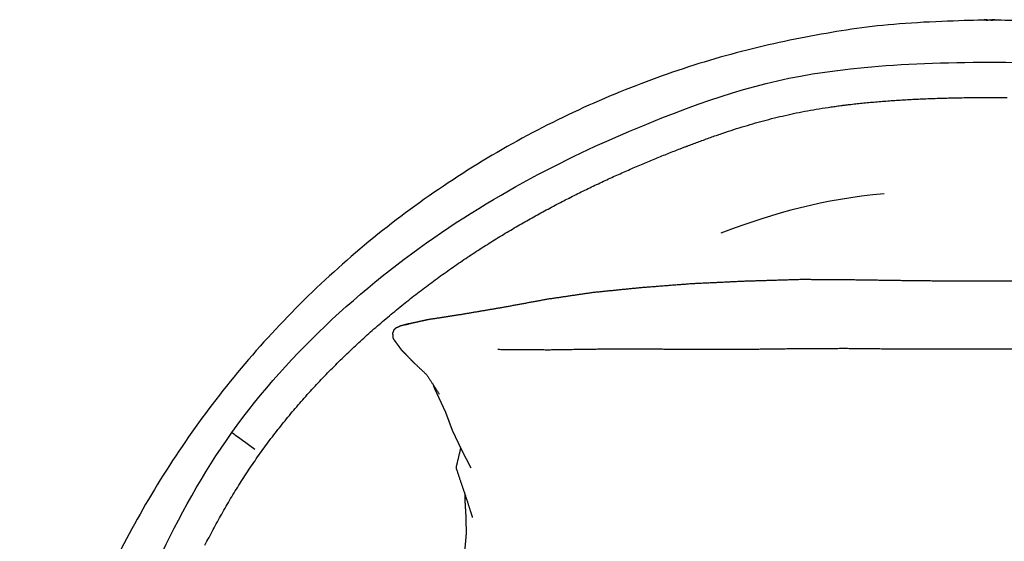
# Model space of a CAD drawing. Header units: millimetres. Extents: x -429 to 783, y -778 to 171.
# Tile 210 of 219: x 389 to 436, y 146 to 171. Entities that reach past the tile are written whole.
import ezdxf

# ---------------------------------------------------------------- set-up
doc = ezdxf.new("R2010")
doc.units = ezdxf.units.MM
doc.layers.get('0').update_dxf_attribs({"true_color": 0x000000})

msp = doc.modelspace()

# ---------------------------------------------------------------- linework, layer by layer
at = {"linetype": 'Continuous', "lineweight": -3}
for points in [[(430.931, 155.127), (435.352, 155.127)], [(435.352, 155.127), (439.772, 155.127)], [(410.805, 149.472), (410.368, 150.326), (409.921, 151.252), (409.613, 152.118), (409.082, 153.236), (409.032, 153.39)]]:
    msp.add_lwpolyline(points, dxfattribs=at)
for points, weights, knots in [([(435.352, 170.7), (435.3, 170.7), (435.249, 170.7), (393.956, 170.7), (389.428, 129.656)], [0.999148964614, 0.999573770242, 1, 0.744866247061, 1], [674.596953, 674.596953, 674.596953, 675.722063, 675.722063, 1349.193905, 1349.193905, 1349.193905]), ([(481.276, 129.656), (476.748, 170.7), (435.454, 170.7), (435.403, 170.7), (435.352, 170.7)], [1, 0.744866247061, 1, 0.999573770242, 0.999148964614], [0, 0, 0, 673.471842, 673.471842, 674.596953, 674.596953, 674.596953])]:
    msp.add_rational_spline(points, weights, degree=2, knots=knots, dxfattribs=at)
for points in [[(420.432, 166.29), (423.529, 167.475), (425.912, 168.128), (429.422, 168.454)], [(429.422, 168.454), (431.206, 168.62), (433.281, 168.702), (435.352, 168.699)], [(435.352, 168.699), (437.422, 168.702), (439.497, 168.62), (441.281, 168.454)], [(431.294, 166.919), (431.409, 166.926), (431.524, 166.933), (431.639, 166.939)], [(431.639, 166.939), (431.756, 166.945), (431.873, 166.951), (431.989, 166.956)], [(431.989, 166.956), (432.107, 166.962), (432.224, 166.967), (432.342, 166.972)], [(432.342, 166.972), (432.461, 166.977), (432.58, 166.982), (432.699, 166.986)], [(432.699, 166.986), (432.819, 166.99), (432.938, 166.994), (433.058, 166.998)], [(433.058, 166.998), (433.179, 167.002), (433.299, 167.005), (433.42, 167.008)], [(433.42, 167.008), (433.541, 167.011), (433.662, 167.014), (433.783, 167.017)], [(433.783, 167.017), (433.905, 167.019), (434.027, 167.021), (434.149, 167.023)], [(434.149, 167.023), (434.271, 167.025), (434.393, 167.027), (434.515, 167.028)], [(434.515, 167.028), (434.638, 167.029), (434.76, 167.03), (434.883, 167.03)], [(434.883, 167.03), (435.005, 167.031), (435.128, 167.031), (435.25, 167.031)], [(435.25, 167.031), (435.284, 167.031), (435.318, 167.031), (435.352, 167.031)], [(435.352, 167.031), (435.385, 167.031), (435.419, 167.031), (435.453, 167.031)], [(435.453, 167.031), (435.576, 167.031), (435.698, 167.031), (435.821, 167.03)], [(435.821, 167.03), (435.943, 167.03), (436.066, 167.029), (436.188, 167.028)], [(426.74, 166.4), (426.922, 166.433), (427.102, 166.465), (427.284, 166.495)], [(427.284, 166.495), (427.471, 166.526), (427.661, 166.555), (427.848, 166.582)], [(428.717, 166.697), (428.817, 166.709), (428.917, 166.721), (429.017, 166.732)], [(429.017, 166.732), (429.12, 166.743), (429.223, 166.754), (429.326, 166.764)], [(429.326, 166.764), (429.43, 166.775), (429.534, 166.785), (429.638, 166.795)], [(429.638, 166.795), (429.639, 166.795), (429.64, 166.795), (429.641, 166.795)], [(429.641, 166.795), (429.747, 166.805), (429.853, 166.814), (429.959, 166.823)], [(429.959, 166.823), (430.067, 166.832), (430.176, 166.842), (430.284, 166.85)], [(430.284, 166.85), (430.395, 166.859), (430.505, 166.867), (430.616, 166.875)], [(430.616, 166.875), (430.728, 166.883), (430.84, 166.891), (430.952, 166.898)], [(430.952, 166.898), (431.066, 166.906), (431.18, 166.913), (431.294, 166.919)], [(409.751, 160.87), (413.525, 163.387), (417.335, 165.105), (420.432, 166.29)], [(424.654, 165.928), (424.824, 165.974), (424.995, 166.018), (425.166, 166.061)], [(425.166, 166.061), (425.337, 166.103), (425.51, 166.143), (425.683, 166.183)], [(425.683, 166.183), (425.857, 166.222), (426.03, 166.26), (426.205, 166.296)], [(426.205, 166.296), (426.383, 166.333), (426.562, 166.367), (426.74, 166.4)], [(423.122, 165.472), (423.292, 165.528), (423.463, 165.581), (423.634, 165.634)], [(423.634, 165.634), (423.804, 165.686), (423.974, 165.738), (424.145, 165.787)], [(424.145, 165.787), (424.314, 165.836), (424.484, 165.882), (424.654, 165.928)], [(421.535, 164.917), (421.715, 164.984), (421.895, 165.05), (422.076, 165.115)], [(422.076, 165.115), (422.251, 165.177), (422.426, 165.238), (422.601, 165.298)], [(422.601, 165.298), (422.775, 165.357), (422.948, 165.416), (423.122, 165.472)], [(420.425, 164.495), (420.519, 164.532), (420.614, 164.569), (420.709, 164.605)], [(420.99, 164.713), (421.005, 164.719), (421.02, 164.725), (421.035, 164.73)], [(419.249, 164.02), (419.348, 164.061), (419.448, 164.102), (419.547, 164.143)], [(419.547, 164.143), (419.646, 164.183), (419.745, 164.224), (419.844, 164.264)], [(419.844, 164.264), (419.941, 164.303), (420.038, 164.342), (420.135, 164.38)], [(420.135, 164.38), (420.232, 164.419), (420.328, 164.457), (420.425, 164.495)], [(418.332, 163.629), (418.435, 163.674), (418.538, 163.719), (418.641, 163.763)], [(418.641, 163.763), (418.742, 163.807), (418.844, 163.85), (418.946, 163.893)], [(418.946, 163.893), (419.047, 163.935), (419.148, 163.978), (419.249, 164.02)], [(417.072, 163.061), (417.178, 163.111), (417.285, 163.16), (417.391, 163.209)], [(417.391, 163.209), (417.496, 163.257), (417.602, 163.305), (417.707, 163.352)], [(417.707, 163.352), (417.812, 163.399), (417.916, 163.446), (418.021, 163.493)], [(418.021, 163.493), (418.125, 163.539), (418.228, 163.584), (418.332, 163.629)], [(416.102, 162.598), (416.211, 162.651), (416.319, 162.703), (416.427, 162.756)], [(416.427, 162.756), (416.535, 162.808), (416.643, 162.859), (416.751, 162.911)], [(416.751, 162.911), (416.858, 162.961), (416.965, 163.011), (417.072, 163.061)], [(415.415, 162.254), (415.425, 162.259), (415.436, 162.265), (415.446, 162.27)], [(415.446, 162.27), (415.555, 162.326), (415.665, 162.381), (415.775, 162.435)], [(415.775, 162.435), (415.884, 162.49), (415.993, 162.544), (416.102, 162.598)], [(430.368, 162.473), (427.412, 162.185), (425.349, 161.609), (422.636, 160.606)], [(414.449, 161.749), (414.56, 161.809), (414.671, 161.868), (414.783, 161.927)], [(414.783, 161.927), (414.893, 161.985), (415.004, 162.043), (415.115, 162.1)], [(415.115, 162.1), (415.215, 162.152), (415.315, 162.203), (415.415, 162.254)], [(413.441, 161.193), (413.553, 161.256), (413.665, 161.319), (413.778, 161.382)], [(413.778, 161.382), (413.89, 161.444), (414.002, 161.506), (414.114, 161.568)], [(414.114, 161.568), (414.226, 161.629), (414.337, 161.689), (414.449, 161.749)], [(399.472, 151.157), (402.238, 155.037), (405.976, 158.353), (409.751, 160.87)], [(412.764, 160.801), (412.877, 160.867), (412.99, 160.933), (413.103, 160.999)], [(413.103, 160.999), (413.215, 161.064), (413.328, 161.129), (413.441, 161.193)], [(412.085, 160.392), (412.198, 160.461), (412.311, 160.53), (412.425, 160.598)], [(412.425, 160.598), (412.538, 160.666), (412.651, 160.734), (412.764, 160.801)], [(411.063, 159.746), (411.176, 159.82), (411.29, 159.893), (411.404, 159.966)], [(411.404, 159.966), (411.517, 160.038), (411.631, 160.11), (411.744, 160.181)], [(411.744, 160.181), (411.858, 160.252), (411.971, 160.322), (412.085, 160.392)], [(410.382, 159.293), (410.495, 159.37), (410.609, 159.446), (410.723, 159.522)], [(410.723, 159.522), (410.724, 159.523), (410.726, 159.524), (410.727, 159.525)], [(410.727, 159.525), (410.839, 159.599), (410.951, 159.673), (411.063, 159.746)], [(409.702, 158.822), (409.815, 158.902), (409.928, 158.982), (410.042, 159.06)], [(410.042, 159.06), (410.155, 159.138), (410.268, 159.216), (410.382, 159.293)], [(409.024, 158.334), (409.137, 158.416), (409.25, 158.499), (409.363, 158.581)], [(409.363, 158.581), (409.475, 158.662), (409.589, 158.742), (409.702, 158.822)], [(408.351, 157.828), (408.463, 157.913), (408.575, 157.999), (408.687, 158.083)], [(408.687, 158.083), (408.799, 158.167), (408.912, 158.251), (409.024, 158.334)], [(408.016, 157.569), (408.127, 157.656), (408.239, 157.742), (408.351, 157.828)], [(407.351, 157.038), (407.461, 157.127), (407.572, 157.216), (407.683, 157.305)], [(407.683, 157.305), (407.793, 157.393), (407.904, 157.481), (408.016, 157.569)], [(406.693, 156.49), (406.802, 156.582), (406.911, 156.674), (407.021, 156.765)], [(407.021, 156.765), (407.131, 156.857), (407.24, 156.947), (407.351, 157.038)], [(406.044, 155.926), (406.151, 156.021), (406.259, 156.115), (406.367, 156.21)], [(406.367, 156.21), (406.476, 156.303), (406.584, 156.397), (406.693, 156.49)], [(405.723, 155.638), (405.83, 155.734), (405.936, 155.83), (406.044, 155.926)], [(405.09, 155.05), (405.194, 155.149), (405.299, 155.248), (405.405, 155.346)], [(405.405, 155.346), (405.51, 155.444), (405.617, 155.541), (405.723, 155.638)], [(404.777, 154.751), (404.881, 154.851), (404.985, 154.951), (405.09, 155.05)], [(404.162, 154.141), (404.264, 154.244), (404.366, 154.346), (404.468, 154.447)], [(404.468, 154.447), (404.571, 154.549), (404.674, 154.651), (404.777, 154.751)], [(403.86, 153.83), (403.96, 153.934), (404.061, 154.038), (404.162, 154.141)], [(403.267, 153.198), (403.365, 153.304), (403.463, 153.41), (403.562, 153.516)], [(403.562, 153.516), (403.66, 153.621), (403.76, 153.726), (403.86, 153.83)], [(402.976, 152.876), (403.072, 152.984), (403.17, 153.091), (403.267, 153.198)], [(402.408, 152.223), (402.501, 152.333), (402.596, 152.442), (402.69, 152.551)], [(402.69, 152.551), (402.785, 152.66), (402.88, 152.769), (402.976, 152.876)], [(402.131, 151.891), (402.223, 152.002), (402.315, 152.113), (402.408, 152.223)], [(401.59, 151.217), (401.679, 151.33), (401.768, 151.443), (401.858, 151.556)], [(401.858, 151.556), (401.948, 151.668), (402.039, 151.78), (402.131, 151.891)], [(393.666, 139.366), (394.915, 142.835), (396.707, 147.278), (399.472, 151.157)], [(399.564, 151.09), (399.501, 151.136), (399.472, 151.157), (399.472, 151.157)], [(400.561, 150.366), (399.879, 150.862), (399.672, 151.012), (399.564, 151.09)], [(401.327, 150.875), (401.414, 150.99), (401.502, 151.103), (401.59, 151.217)], [(401.07, 150.53), (401.155, 150.645), (401.241, 150.761), (401.327, 150.875)], [(400.572, 149.83), (400.653, 149.947), (400.734, 150.064), (400.817, 150.18)], [(400.817, 150.18), (400.817, 150.181), (400.817, 150.181), (400.818, 150.181)], [(400.818, 150.181), (400.901, 150.298), (400.985, 150.414), (401.07, 150.53)], [(400.33, 149.475), (400.41, 149.594), (400.49, 149.712), (400.572, 149.83)], [(400.095, 149.118), (400.172, 149.237), (400.251, 149.357), (400.33, 149.475)], [(399.639, 148.396), (399.713, 148.517), (399.788, 148.638), (399.864, 148.758)], [(399.864, 148.758), (399.94, 148.879), (400.017, 148.998), (400.095, 149.118)], [(399.418, 148.033), (399.491, 148.155), (399.565, 148.276), (399.639, 148.396)], [(399.204, 147.668), (399.275, 147.79), (399.346, 147.912), (399.418, 148.033)], [(398.993, 147.301), (399.063, 147.424), (399.133, 147.546), (399.204, 147.668)], [(398.588, 146.565), (398.654, 146.688), (398.721, 146.811), (398.788, 146.933)], [(398.788, 146.933), (398.856, 147.056), (398.924, 147.179), (398.993, 147.301)], [(398.393, 146.196), (398.457, 146.319), (398.522, 146.442), (398.588, 146.565)], [(398.201, 145.827), (398.264, 145.95), (398.328, 146.073), (398.393, 146.196)]]:
    msp.add_open_spline(points, degree=3, dxfattribs=at)
for points, degree, knots in [([(427.848, 166.582), (427.936, 166.595), (428.023, 166.607), (428.198, 166.631), (428.285, 166.643), (428.373, 166.655)], 3, [586.575906, 586.575906, 586.575906, 586.575906, 589.222123, 589.222123, 591.868304, 591.868304, 591.868304, 591.868304]), ([(428.373, 166.655), (428.43, 166.662), (428.487, 166.669), (428.602, 166.684), (428.659, 166.691), (428.717, 166.697)], 3, [591.868304, 591.868304, 591.868304, 591.868304, 593.601925, 593.601925, 595.33554, 595.33554, 595.33554, 595.33554]), ([(420.709, 164.605), (420.755, 164.623), (420.802, 164.641), (420.896, 164.677), (420.943, 164.695), (420.99, 164.713)], 3, [512.317083, 512.317083, 512.317083, 512.317083, 513.821955, 513.821955, 515.326822, 515.326822, 515.326822, 515.326822]), ([(421.035, 164.73), (421.118, 164.762), (421.202, 164.793), (421.368, 164.855), (421.452, 164.886), (421.535, 164.917)], 3, [515.812828, 515.812828, 515.812828, 515.812828, 518.482323, 518.482323, 521.151811, 521.151811, 521.151811, 521.151811]), ([(435.352, 158.332), (435.153, 158.331), (434.954, 158.329), (434.756, 158.328), (434.557, 158.326), (434.359, 158.325), (433.835, 158.329), (433.311, 158.334), (432.787, 158.338), (432.263, 158.342), (431.74, 158.347), (431.215, 158.354), (430.689, 158.362), (430.164, 158.37), (429.639, 158.378), (429.114, 158.386), (428.586, 158.39), (428.057, 158.394), (427.529, 158.398), (427, 158.402), (426.471, 158.406), (425.944, 158.39), (425.417, 158.375), (424.889, 158.359), (424.362, 158.343), (423.834, 158.327), (423.315, 158.303), (422.796, 158.278), (422.277, 158.254), (421.758, 158.229), (421.239, 158.205), (420.743, 158.166), (420.247, 158.127), (419.751, 158.089), (419.256, 158.05), (418.76, 158.011), (418.326, 157.967), (417.893, 157.923), (417.46, 157.879), (417.026, 157.835), (416.593, 157.791), (416.162, 157.728), (415.732, 157.666), (415.301, 157.603), (414.871, 157.54), (414.44, 157.477), (414.018, 157.399), (413.595, 157.321), (413.173, 157.243), (412.75, 157.165), (412.328, 157.087), (411.929, 157.02), (411.53, 156.952), (411.131, 156.884), (410.732, 156.816), (410.333, 156.748), (410.013, 156.698), (409.693, 156.649), (409.373, 156.6), (409.053, 156.551), (408.733, 156.501), (408.527, 156.455), (408.321, 156.409), (408.115, 156.363), (407.908, 156.317), (407.702, 156.271), (407.731, 156.279), (407.761, 156.287), (407.79, 156.295), (407.819, 156.303), (407.848, 156.312), (407.769, 156.29), (407.69, 156.269), (407.61, 156.247), (407.531, 156.226), (407.452, 156.204), (407.407, 156.183), (407.362, 156.162), (407.317, 156.141), (407.272, 156.12), (407.227, 156.099), (407.21, 156.082), (407.193, 156.066), (407.175, 156.05), (407.158, 156.033), (407.141, 156.017), (407.13, 155.986), (407.119, 155.955), (407.107, 155.925), (407.096, 155.894), (407.085, 155.863), (407.09, 155.814), (407.094, 155.764), (407.099, 155.715), (407.103, 155.666), (407.108, 155.616), (407.187, 155.508), (407.267, 155.399), (407.346, 155.291), (407.425, 155.182), (407.505, 155.073), (407.622, 154.954), (407.74, 154.834), (407.857, 154.714), (407.975, 154.595), (408.092, 154.475)], 5, [20.112403, 20.112403, 20.112403, 20.112403, 20.112403, 20.112403, 20.502358, 20.502358, 20.502358, 20.502358, 20.502358, 21.502358, 21.502358, 21.502358, 21.502358, 21.502358, 22.502358, 22.502358, 22.502358, 22.502358, 22.502358, 23.502358, 23.502358, 23.502358, 23.502358, 23.502358, 24.502358, 24.502358, 24.502358, 24.502358, 24.502358, 25.502358, 25.502358, 25.502358, 25.502358, 25.502358, 26.502358, 26.502358, 26.502358, 26.502358, 26.502358, 27.502358, 27.502358, 27.502358, 27.502358, 27.502358, 28.502358, 28.502358, 28.502358, 28.502358, 28.502358, 29.502358, 29.502358, 29.502358, 29.502358, 29.502358, 30.502358, 30.502358, 30.502358, 30.502358, 30.502358, 31.502358, 31.502358, 31.502358, 31.502358, 31.502358, 32.502358, 32.502358, 32.502358, 32.502358, 32.502358, 33.502358, 33.502358, 33.502358, 33.502358, 33.502358, 34.502358, 34.502358, 34.502358, 34.502358, 34.502358, 35.502358, 35.502358, 35.502358, 35.502358, 35.502358, 36.502358, 36.502358, 36.502358, 36.502358, 36.502358, 37.502358, 37.502358, 37.502358, 37.502358, 37.502358, 38.502358, 38.502358, 38.502358, 38.502358, 38.502358, 39.502358, 39.502358, 39.502358, 39.502358, 39.502358, 40.502358, 40.502358, 40.502358, 40.502358, 40.502358, 40.502358]), ([(462.611, 154.475), (462.729, 154.595), (462.846, 154.714), (462.964, 154.834), (463.081, 154.954), (463.199, 155.073), (463.278, 155.182), (463.357, 155.291), (463.437, 155.399), (463.516, 155.508), (463.595, 155.616), (463.6, 155.666), (463.604, 155.715), (463.609, 155.764), (463.614, 155.814), (463.618, 155.863), (463.607, 155.894), (463.596, 155.925), (463.585, 155.955), (463.573, 155.986), (463.562, 156.017), (463.545, 156.033), (463.528, 156.05), (463.511, 156.066), (463.493, 156.082), (463.476, 156.099), (463.431, 156.12), (463.386, 156.141), (463.341, 156.162), (463.296, 156.183), (463.251, 156.204), (463.172, 156.226), (463.093, 156.247), (463.014, 156.269), (462.934, 156.29), (462.855, 156.312), (462.884, 156.303), (462.913, 156.295), (462.943, 156.287), (462.972, 156.279), (463.001, 156.271), (462.795, 156.317), (462.589, 156.363), (462.382, 156.409), (462.176, 156.455), (461.97, 156.501), (461.65, 156.551), (461.33, 156.6), (461.01, 156.649), (460.69, 156.698), (460.371, 156.748), (459.972, 156.816), (459.573, 156.884), (459.174, 156.952), (458.775, 157.02), (458.375, 157.087), (457.953, 157.165), (457.531, 157.243), (457.108, 157.321), (456.686, 157.399), (456.263, 157.477), (455.833, 157.54), (455.402, 157.603), (454.971, 157.666), (454.541, 157.728), (454.11, 157.791), (453.677, 157.835), (453.244, 157.879), (452.81, 157.923), (452.377, 157.967), (451.944, 158.011), (451.448, 158.05), (450.952, 158.089), (450.456, 158.127), (449.96, 158.166), (449.464, 158.205), (448.945, 158.229), (448.426, 158.254), (447.907, 158.278), (447.388, 158.303), (446.869, 158.327), (446.341, 158.343), (445.814, 158.359), (445.287, 158.375), (444.759, 158.39), (444.232, 158.406), (443.703, 158.402), (443.175, 158.398), (442.646, 158.394), (442.118, 158.39), (441.589, 158.386), (441.064, 158.378), (440.539, 158.37), (440.014, 158.362), (439.489, 158.354), (438.964, 158.347), (438.44, 158.342), (437.916, 158.338), (437.392, 158.334), (436.869, 158.329), (436.345, 158.325), (436.146, 158.326), (435.948, 158.328), (435.749, 158.329), (435.55, 158.331), (435.352, 158.332)], 5, [-0.277552, -0.277552, -0.277552, -0.277552, -0.277552, -0.277552, 0.722448, 0.722448, 0.722448, 0.722448, 0.722448, 1.722448, 1.722448, 1.722448, 1.722448, 1.722448, 2.722448, 2.722448, 2.722448, 2.722448, 2.722448, 3.722448, 3.722448, 3.722448, 3.722448, 3.722448, 4.722448, 4.722448, 4.722448, 4.722448, 4.722448, 5.722448, 5.722448, 5.722448, 5.722448, 5.722448, 6.722448, 6.722448, 6.722448, 6.722448, 6.722448, 7.722448, 7.722448, 7.722448, 7.722448, 7.722448, 8.722448, 8.722448, 8.722448, 8.722448, 8.722448, 9.722448, 9.722448, 9.722448, 9.722448, 9.722448, 10.722448, 10.722448, 10.722448, 10.722448, 10.722448, 11.722448, 11.722448, 11.722448, 11.722448, 11.722448, 12.722448, 12.722448, 12.722448, 12.722448, 12.722448, 13.722448, 13.722448, 13.722448, 13.722448, 13.722448, 14.722448, 14.722448, 14.722448, 14.722448, 14.722448, 15.722448, 15.722448, 15.722448, 15.722448, 15.722448, 16.722448, 16.722448, 16.722448, 16.722448, 16.722448, 17.722448, 17.722448, 17.722448, 17.722448, 17.722448, 18.722448, 18.722448, 18.722448, 18.722448, 18.722448, 19.722448, 19.722448, 19.722448, 19.722448, 19.722448, 20.112403, 20.112403, 20.112403, 20.112403, 20.112403, 20.112403]), ([(412.067, 155.104), (413.257, 155.095), (414.447, 155.086), (415.637, 155.103), (416.828, 155.12), (417.991, 155.123), (419.154, 155.126), (420.304, 155.115), (421.455, 155.103), (422.613, 155.107), (423.772, 155.11), (424.951, 155.125), (426.13, 155.14), (427.33, 155.146), (428.529, 155.152), (429.73, 155.14), (430.931, 155.127)], 2, [-77.872915, -77.872915, -77.872915, -76.872915, -76.872915, -75.872915, -75.872915, -74.872915, -74.872915, -73.872915, -73.872915, -72.872915, -72.872915, -71.872915, -71.872915, -70.872915, -70.872915, -69.872915, -69.872915, -69.872915]), ([(408.092, 154.475), (408.395, 154.189), (408.698, 153.903), (408.999, 153.442), (409.3, 152.98)], 2, [40.502358, 40.502358, 40.502358, 41.224806, 41.224806, 42.224806, 42.224806, 42.224806]), ([(410.31, 150.446), (410.199, 149.971), (410.089, 149.495), (410.373, 148.647), (410.657, 147.8), (410.763, 147.465), (410.869, 147.131)], 2, [4.438508, 4.438508, 4.438508, 5, 5, 6, 6, 7, 7, 7]), ([(410.505, 148.253), (410.504, 148.15), (410.502, 148.048), (410.527, 147.638), (410.552, 147.229), (410.561, 146.806), (410.571, 146.383), (410.535, 145.989), (410.5, 145.596), (410.41, 145.218), (410.321, 144.841), (410.265, 144.475), (410.208, 144.109)], 2, [0.704788, 0.704788, 0.704788, 1, 1, 2, 2, 3, 3, 4, 4, 5, 5, 6, 6, 6])]:
    msp.add_open_spline(points, degree=degree, knots=knots, dxfattribs=at)

doc.saveas('drawing.dxf')
